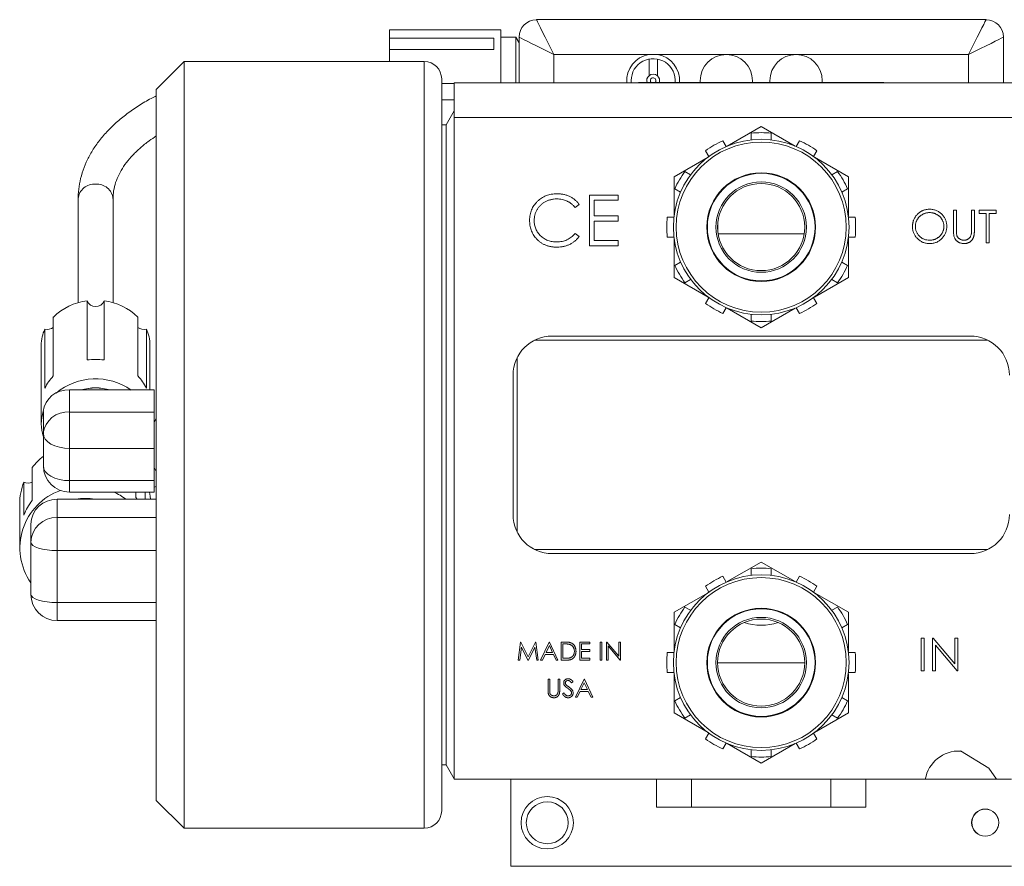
# Model space of a CAD drawing. Header units: inches. Extents: x 0.81 to 7.52, y 1.3 to 8.68.
# Tile 2 of 13: x 4.67 to 6.44, y 1.31 to 2.82. Entities that reach past the tile are written whole.
import ezdxf

# ---------------------------------------------------------------- set-up
doc = ezdxf.new("R2010")
doc.units = ezdxf.units.IN
doc.header["$MEASUREMENT"] = 0

msp = doc.modelspace()

# ---------------------------------------------------------------- linework, layer by layer
at = {"color": 7, "linetype": 'Continuous', "lineweight": 15}
for p, q in [((5.5979, 2.8243), (6.4042, 2.8243)), ((5.5342, 2.8063), (5.3342, 2.8063)), ((5.3342, 2.7914), (5.3342, 2.8063)), ((5.3342, 2.7914), (5.5217, 2.7914)), ((5.3342, 2.7914), (5.3342, 2.7708)), ((5.5217, 2.7708), (5.5217, 2.7914)), ((5.5342, 2.7113), (5.5342, 2.8063)), ((5.5608, 2.7931), (5.5342, 2.7931)), ((5.5667, 2.783), (5.5608, 2.7931)), ((5.5608, 2.7113), (5.5608, 2.7931)), ((5.5667, 2.7113), (5.5667, 2.793)), ((6.4354, 2.793), (6.4354, 2.7113)), ((5.3342, 2.7493), (5.3342, 2.7708)), ((5.5217, 2.7708), (5.3342, 2.7708)), ((5.7996, 2.7618), (5.6292, 2.7618)), ((5.7996, 2.7618), (5.8149, 2.7618)), ((5.9385, 2.7618), (5.8149, 2.7618)), ((6.0635, 2.7618), (5.9385, 2.7618)), ((6.3729, 2.7618), (6.0635, 2.7618)), ((4.9663, 2.7493), (4.9163, 2.6993)), ((5.3968, 2.7493), (4.9663, 2.7493)), ((4.9663, 2.7493), (4.9663, 2.0618)), ((5.7998, 2.7536), (5.7998, 2.7239)), ((5.8148, 2.7536), (5.8148, 2.7239)), ((5.428, 2.718), (5.428, 1.4055)), ((5.428, 2.71), (5.4505, 2.71)), ((5.4505, 2.7113), (6.5515, 2.7113)), ((5.4505, 2.6488), (5.4505, 2.7113)), ((5.7679, 2.715), (5.7681, 2.7113)), ((5.781, 2.7115), (5.7813, 2.7113)), ((5.781, 2.7115), (6.221, 2.7115)), ((5.8917, 2.7149), (5.8917, 2.7115)), ((5.9854, 2.7115), (5.9854, 2.7149)), ((6.0167, 2.7149), (6.0167, 2.7115)), ((6.1104, 2.7115), (6.1104, 2.7149)), ((6.2208, 2.7113), (6.221, 2.7115)), ((4.9163, 2.0618), (4.9163, 2.6993)), ((5.4505, 2.6804), (5.428, 2.6804)), ((5.4503, 2.6606), (5.4359, 2.6356)), ((5.4505, 2.6606), (5.4503, 2.6606)), ((5.4503, 2.6606), (5.4503, 1.4629)), ((6.5515, 2.6488), (5.4505, 2.6488)), ((5.4505, 1.4623), (5.4505, 2.6488)), ((5.4359, 2.6356), (5.428, 2.6356)), ((5.4359, 2.6356), (5.4359, 1.4879)), ((5.9401, 2.5975), (6.001, 2.6327)), ((6.001, 2.6327), (6.062, 2.5975)), ((5.9384, 2.5968), (5.9324, 2.6071)), ((6.0696, 2.6071), (6.0637, 2.5968)), ((5.9012, 2.5891), (5.9072, 2.5788)), ((6.0948, 2.5788), (6.1008, 2.5891)), ((5.8448, 2.5425), (5.9058, 2.5777)), ((6.0963, 2.5777), (6.1573, 2.5425)), ((5.8745, 2.5461), (5.8642, 2.552)), ((6.1379, 2.552), (6.1275, 2.5461)), ((5.8448, 2.4721), (5.8448, 2.5425)), ((6.1573, 2.5425), (6.1573, 2.4721)), ((5.7446, 2.5098), (5.6932, 2.5098)), ((5.6932, 2.5098), (5.6932, 2.4186)), ((5.7446, 2.5004), (5.7446, 2.5098)), ((5.8462, 2.5209), (5.8565, 2.5149)), ((6.1455, 2.5149), (6.1559, 2.5209)), ((4.7762, 2.5034), (4.7762, 2.3167)), ((4.8387, 2.3167), (4.8387, 2.5034)), ((5.6673, 2.4876), (5.6745, 2.4931)), ((5.7014, 2.4724), (5.7014, 2.5004)), ((5.7014, 2.5004), (5.7446, 2.5004)), ((5.7446, 2.4724), (5.7014, 2.4724)), ((5.7446, 2.463), (5.7446, 2.4724)), ((6.3511, 2.4828), (6.3459, 2.4828)), ((6.3459, 2.4828), (6.3459, 2.4475)), ((6.3511, 2.4477), (6.3511, 2.4828)), ((6.3834, 2.4828), (6.3782, 2.4828)), ((6.3782, 2.4828), (6.3782, 2.4477)), ((6.3834, 2.4475), (6.3834, 2.4828)), ((6.4225, 2.4828), (6.3917, 2.4828)), ((6.3917, 2.4828), (6.3917, 2.4768)), ((6.3917, 2.4768), (6.4044, 2.4768)), ((6.4044, 2.4768), (6.4044, 2.4242)), ((6.4097, 2.4242), (6.4097, 2.4768)), ((6.4097, 2.4768), (6.4225, 2.4768)), ((6.4225, 2.4768), (6.4225, 2.4828)), ((5.7014, 2.428), (5.7014, 2.463)), ((5.7014, 2.463), (5.7446, 2.463)), ((5.923, 2.4567), (5.923, 2.4478)), ((6.079, 2.4478), (6.079, 2.4567)), ((5.6745, 2.4354), (5.6673, 2.4408)), ((5.9239, 2.44), (6.0782, 2.44)), ((5.7446, 2.428), (5.7014, 2.428)), ((5.7446, 2.4186), (5.7446, 2.428)), ((5.8448, 2.362), (5.8448, 2.4324)), ((6.1573, 2.4324), (6.1573, 2.362)), ((6.1575, 2.4343), (6.1694, 2.4343)), ((6.4044, 2.4242), (6.4097, 2.4242)), ((5.6932, 2.4186), (5.7446, 2.4186)), ((5.8565, 2.3896), (5.8462, 2.3836)), ((6.1559, 2.3836), (6.1455, 2.3896)), ((5.9058, 2.3268), (5.8448, 2.362)), ((5.8642, 2.3525), (5.8745, 2.3584)), ((6.1573, 2.362), (6.0963, 2.3268)), ((6.1275, 2.3584), (6.1379, 2.3525)), ((4.7922, 2.32), (4.7922, 2.2142)), ((4.8226, 2.2142), (4.8226, 2.32)), ((5.9072, 2.3257), (5.9012, 2.3154)), ((6.1008, 2.3154), (6.0948, 2.3257)), ((5.9324, 2.2974), (5.9384, 2.3077)), ((6.001, 2.2718), (5.9401, 2.307)), ((5.983, 2.2958), (5.983, 2.2838)), ((6.062, 2.307), (6.001, 2.2718)), ((6.0637, 2.3077), (6.0696, 2.2974)), ((4.7316, 2.1853), (4.7316, 2.2911)), ((4.8832, 2.2911), (4.8832, 2.1853)), ((4.7164, 2.2694), (4.7164, 2.1636)), ((4.8984, 2.1636), (4.8984, 2.2694)), ((6.4076, 2.2493), (5.5945, 2.2493)), ((5.626, 2.2568), (6.376, 2.2568)), ((4.7099, 2.2405), (4.7099, 2.0994)), ((4.9049, 2.1602), (4.9049, 2.2405)), ((5.5635, 2.2183), (5.5635, 1.9052)), ((5.556, 2.1868), (5.556, 1.9368)), ((4.7607, 2.1602), (4.7607, 2.1207)), ((4.9124, 2.1602), (4.7607, 2.1602)), ((4.9124, 2.1602), (4.9124, 2.1207)), ((4.7137, 2.0819), (4.7137, 2.1214)), ((4.7607, 2.1207), (4.7607, 2.0554)), ((4.9124, 2.1207), (4.7607, 2.1207)), ((4.9124, 2.1207), (4.9124, 2.0554)), ((4.9163, 2.1092), (4.9124, 2.1025)), ((4.7137, 2.0241), (4.7137, 2.0819)), ((4.9124, 2.0554), (4.7607, 2.0554)), ((4.7607, 2.0554), (4.7607, 1.9976)), ((4.9124, 2.0554), (4.9124, 1.9976)), ((4.9163, 1.4243), (4.9163, 2.0618)), ((4.9663, 2.0618), (4.9663, 1.3743)), ((4.6937, 1.9621), (4.6937, 2.0212)), ((4.9124, 2.021), (4.9163, 2.0143)), ((4.9124, 1.9976), (4.7607, 1.9976)), ((4.9124, 1.9976), (4.9124, 1.9771)), ((4.6789, 1.9951), (4.6789, 1.936)), ((4.9124, 1.9861), (4.9163, 1.9869)), ((4.7383, 1.9643), (4.7383, 1.9317)), ((4.9163, 1.9643), (4.7383, 1.9643)), ((4.7607, 1.9771), (4.9124, 1.9771)), ((4.8797, 1.9771), (4.8797, 1.9671)), ((4.8821, 1.9643), (4.8797, 1.9671)), ((4.8961, 1.9643), (4.8961, 1.9771)), ((4.6713, 1.9557), (4.6713, 1.8768)), ((4.7383, 1.9317), (4.7383, 1.8723)), ((4.9163, 1.9317), (4.7383, 1.9317)), ((4.6913, 1.8871), (4.6913, 1.9197)), ((4.6913, 1.7937), (4.6913, 1.8871)), ((4.9163, 1.8723), (4.7383, 1.8723)), ((4.7383, 1.8723), (4.7383, 1.7788)), ((5.5945, 1.8743), (6.4076, 1.8743)), ((5.626, 1.8668), (6.376, 1.8668)), ((5.9401, 1.8165), (6.001, 1.8517)), ((6.001, 1.8517), (6.062, 1.8165)), ((5.9384, 1.8158), (5.9324, 1.8261)), ((6.0696, 1.8261), (6.0637, 1.8158)), ((5.9012, 1.8081), (5.9072, 1.7978)), ((6.0948, 1.7978), (6.1008, 1.8081)), ((5.8448, 1.7615), (5.9058, 1.7967)), ((6.0963, 1.7967), (6.1573, 1.7615)), ((4.9163, 1.7788), (4.7383, 1.7788)), ((5.8745, 1.7651), (5.8642, 1.771)), ((6.1379, 1.771), (6.1275, 1.7651)), ((5.8448, 1.6911), (5.8448, 1.7615)), ((6.1573, 1.7615), (6.1573, 1.6911)), ((4.7383, 1.7467), (4.9163, 1.7467)), ((5.8462, 1.7399), (5.8565, 1.7339)), ((6.1455, 1.7339), (6.1559, 1.7399)), ((6.2933, 1.7153), (6.2881, 1.7153)), ((6.2881, 1.7153), (6.2881, 1.6567)), ((6.2933, 1.6567), (6.2933, 1.7153)), ((6.3095, 1.7153), (6.3084, 1.7153)), ((6.3084, 1.7153), (6.3084, 1.6567)), ((6.3482, 1.6692), (6.3095, 1.7153)), ((6.3534, 1.7153), (6.3482, 1.7153)), ((6.3482, 1.7153), (6.3482, 1.6692)), ((6.3534, 1.6567), (6.3534, 1.7153)), ((5.5693, 1.7082), (5.565, 1.6757)), ((5.5679, 1.6757), (5.571, 1.6991)), ((5.5697, 1.7082), (5.5693, 1.7082)), ((5.5831, 1.6815), (5.5697, 1.7082)), ((5.571, 1.6991), (5.5828, 1.6757)), ((5.5965, 1.7082), (5.5831, 1.6815)), ((5.5835, 1.6757), (5.5952, 1.6991)), ((5.5952, 1.6991), (5.5984, 1.6757)), ((5.597, 1.7082), (5.5965, 1.7082)), ((5.6013, 1.6757), (5.597, 1.7082)), ((5.6209, 1.7082), (5.6055, 1.6757)), ((5.6211, 1.7019), (5.6152, 1.6894)), ((5.6213, 1.7082), (5.6209, 1.7082)), ((5.6268, 1.6894), (5.6211, 1.7019)), ((5.6363, 1.6757), (5.6213, 1.7082)), ((5.6488, 1.7082), (5.6422, 1.7082)), ((5.6422, 1.7082), (5.6422, 1.6757)), ((5.6474, 1.7049), (5.6451, 1.7049)), ((5.6451, 1.7049), (5.6451, 1.679)), ((5.6939, 1.7082), (5.6756, 1.7082)), ((5.6756, 1.7082), (5.6756, 1.6757)), ((5.6785, 1.6949), (5.6785, 1.7049)), ((5.6785, 1.7049), (5.6939, 1.7049)), ((5.6939, 1.7049), (5.6939, 1.7082)), ((5.7152, 1.7082), (5.7123, 1.7082)), ((5.7123, 1.7082), (5.7123, 1.6757)), ((5.7152, 1.6757), (5.7152, 1.7082)), ((5.7242, 1.7082), (5.7236, 1.7082)), ((5.7236, 1.7082), (5.7236, 1.6757)), ((5.7457, 1.6826), (5.7242, 1.7082)), ((5.7265, 1.7012), (5.7479, 1.6757)), ((5.7265, 1.6757), (5.7265, 1.7012)), ((5.7486, 1.7082), (5.7457, 1.7082)), ((5.7457, 1.7082), (5.7457, 1.6826)), ((5.7486, 1.6757), (5.7486, 1.7082)), ((6.3136, 1.7027), (6.3522, 1.6567)), ((6.3136, 1.6567), (6.3136, 1.7027)), ((5.6086, 1.6757), (5.6136, 1.6861)), ((5.6136, 1.6861), (5.6284, 1.6861)), ((5.6152, 1.6894), (5.6268, 1.6894)), ((5.6284, 1.6861), (5.6332, 1.6757)), ((5.6451, 1.679), (5.6488, 1.679)), ((5.6939, 1.6949), (5.6785, 1.6949)), ((5.6785, 1.679), (5.6785, 1.6915)), ((5.6785, 1.6915), (5.6939, 1.6915)), ((5.6939, 1.679), (5.6785, 1.679)), ((5.6939, 1.6915), (5.6939, 1.6949)), ((5.6939, 1.6757), (5.6939, 1.679)), ((5.565, 1.6757), (5.5679, 1.6757)), ((5.5828, 1.6757), (5.5835, 1.6757)), ((5.5984, 1.6757), (5.6013, 1.6757)), ((5.6055, 1.6757), (5.6086, 1.6757)), ((5.6332, 1.6757), (5.6363, 1.6757)), ((5.6422, 1.6757), (5.6523, 1.6757)), ((5.6756, 1.6757), (5.6939, 1.6757)), ((5.7123, 1.6757), (5.7152, 1.6757)), ((5.7236, 1.6757), (5.7265, 1.6757)), ((5.7479, 1.6757), (5.7486, 1.6757)), ((6.0792, 1.6711), (5.9229, 1.6711)), ((5.8448, 1.581), (5.8448, 1.6514)), ((6.1573, 1.6514), (6.1573, 1.581)), ((6.1575, 1.6533), (6.1694, 1.6533)), ((6.2881, 1.6567), (6.2933, 1.6567)), ((6.3084, 1.6567), (6.3136, 1.6567)), ((6.3522, 1.6567), (6.3534, 1.6567)), ((5.6217, 1.6417), (5.6188, 1.6417)), ((5.6188, 1.6417), (5.6188, 1.622)), ((5.6217, 1.6222), (5.6217, 1.6417)), ((5.6397, 1.6417), (5.6368, 1.6417)), ((5.6368, 1.6417), (5.6368, 1.6222)), ((5.6397, 1.622), (5.6397, 1.6417)), ((5.6608, 1.635), (5.6635, 1.637)), ((5.6835, 1.6417), (5.6681, 1.6091)), ((5.6837, 1.6353), (5.6778, 1.6229)), ((5.6839, 1.6417), (5.6835, 1.6417)), ((5.6894, 1.6229), (5.6837, 1.6353)), ((5.6989, 1.6091), (5.6839, 1.6417)), ((5.6474, 1.617), (5.6447, 1.6154)), ((5.6681, 1.6091), (5.6712, 1.6091)), ((5.6712, 1.6091), (5.6762, 1.6195)), ((5.6762, 1.6195), (5.691, 1.6195)), ((5.6778, 1.6229), (5.6894, 1.6229)), ((5.691, 1.6195), (5.6958, 1.6091)), ((5.6958, 1.6091), (5.6989, 1.6091)), ((5.8565, 1.6086), (5.8462, 1.6026)), ((6.1559, 1.6026), (6.1455, 1.6086)), ((5.9058, 1.5458), (5.8448, 1.581)), ((5.8642, 1.5715), (5.8745, 1.5774)), ((6.1573, 1.581), (6.0963, 1.5458)), ((6.1275, 1.5774), (6.1379, 1.5715)), ((5.9072, 1.5447), (5.9012, 1.5344)), ((6.1008, 1.5344), (6.0948, 1.5447)), ((5.9324, 1.5164), (5.9384, 1.5267)), ((6.001, 1.4908), (5.9401, 1.526)), ((6.062, 1.526), (6.001, 1.4908)), ((6.0637, 1.5267), (6.0696, 1.5164)), ((5.983, 1.5148), (5.983, 1.5028)), ((6.3583, 1.5128), (6.409, 1.4821)), ((5.428, 1.4879), (5.4359, 1.4879)), ((5.4359, 1.4879), (5.4503, 1.4629)), ((6.4229, 1.4623), (6.409, 1.4821)), ((5.4503, 1.4629), (5.4505, 1.4629)), ((5.4505, 1.4623), (5.5523, 1.4623)), ((5.5523, 1.4623), (5.5523, 1.306)), ((5.5523, 1.4623), (5.8135, 1.4623)), ((5.8135, 1.4123), (5.8135, 1.4623)), ((5.8204, 1.4623), (5.8135, 1.4623)), ((5.8204, 1.4623), (6.1817, 1.4623)), ((5.876, 1.4123), (5.876, 1.4623)), ((6.126, 1.4123), (6.126, 1.4623)), ((6.1885, 1.4623), (6.1817, 1.4623)), ((6.1885, 1.4123), (6.1885, 1.4623)), ((6.1885, 1.4623), (6.4498, 1.4623)), ((4.9163, 1.4243), (4.9663, 1.3743)), ((5.8135, 1.4123), (6.1885, 1.4123)), ((4.9663, 1.3743), (5.3968, 1.3743)), ((5.5523, 1.306), (6.4498, 1.306))]:
    msp.add_line(p, q, dxfattribs=at)
at = {"color": 8, "linetype": 'Continuous', "lineweight": 15}
for p, q in [((5.6292, 2.7618), (5.6292, 2.7113)), ((6.3729, 2.7113), (6.3729, 2.7618)), ((5.3968, 1.3743), (5.3968, 2.7493)), ((4.7607, 1.9976), (4.7607, 1.9771)), ((4.7383, 1.7788), (4.7383, 1.7467))]:
    msp.add_line(p, q, dxfattribs=at)
at = {"color": 7, "linetype": 'Continuous', "lineweight": 15, "flags": 128}
for points in [[(5.6292, 2.7618), (5.6237, 2.7726), (5.6185, 2.7831), (5.6135, 2.793), (5.6091, 2.8019), (5.6052, 2.8096), (5.6021, 2.8159), (5.5998, 2.8205), (5.5984, 2.8233), (5.5979, 2.8243)], [(6.4042, 2.8243), (6.4037, 2.8233), (6.4023, 2.8205), (6.4, 2.8159), (6.3968, 2.8096), (6.393, 2.8019), (6.3885, 2.793), (6.3836, 2.7831), (6.3783, 2.7726), (6.3729, 2.7618)], [(5.6292, 2.7618), (5.6183, 2.7672), (5.6078, 2.7724), (5.5979, 2.7774), (5.589, 2.7818), (5.5813, 2.7857), (5.575, 2.7888), (5.5704, 2.7911), (5.5676, 2.7925), (5.5667, 2.793)], [(6.4354, 2.793), (6.4345, 2.7925), (6.4316, 2.7911), (6.427, 2.7888), (6.4208, 2.7857), (6.4131, 2.7818), (6.4042, 2.7774), (6.3943, 2.7724), (6.3838, 2.7672), (6.3729, 2.7618)], [(5.8037, 2.7115), (5.8027, 2.7131), (5.8023, 2.715)], [(4.7607, 2.0554), (4.7515, 2.0559), (4.7427, 2.0574), (4.7345, 2.0598), (4.7274, 2.0631), (4.7216, 2.0672), (4.7172, 2.0718), (4.7146, 2.0767), (4.7137, 2.0819)], [(4.7607, 1.9976), (4.7515, 1.9981), (4.7427, 1.9996), (4.7345, 2.0021), (4.7274, 2.0054), (4.7216, 2.0094), (4.7172, 2.014), (4.7146, 2.0189), (4.7137, 2.0241)], [(4.9041, 1.9771), (4.9053, 1.9697), (4.9059, 1.9643)], [(4.7383, 1.8723), (4.7291, 1.8726), (4.7203, 1.8734), (4.7122, 1.8748), (4.705, 1.8767), (4.6992, 1.8789), (4.6949, 1.8815), (4.6922, 1.8843), (4.6913, 1.8871)], [(4.7383, 1.7788), (4.7291, 1.7791), (4.7203, 1.78), (4.7122, 1.7813), (4.705, 1.7832), (4.6992, 1.7854), (4.6949, 1.788), (4.6922, 1.7908), (4.6913, 1.7937)]]:
    msp.add_lwpolyline(points, dxfattribs=at)
at = {"color": 7, "linetype": 'Continuous', "lineweight": 15}
for centre, radius in [((6.001, 2.4523), 0.1575), ((6.001, 2.4523), 0.1525), ((6.001, 2.4523), 0.0975), ((6.001, 2.4523), 0.0965), ((6.001, 2.4523), 0.0811), ((6.001, 2.4523), 0.0781), ((6.001, 1.6713), 0.1575), ((6.001, 1.6713), 0.1525), ((6.001, 1.6713), 0.0975), ((6.001, 1.6713), 0.0965), ((6.001, 1.6713), 0.0811), ((6.001, 1.6713), 0.0781), ((5.6173, 1.3841), 0.0469), ((5.6173, 1.3841), 0.0375), ((6.4028, 1.3843), 0.0244), ((6.4028, 1.3843), 0.0241)]:
    msp.add_circle(centre, radius, dxfattribs=at)
for centre, radius, start, end in [((5.5979, 2.793), 0.0312, 90, 180), ((6.4042, 2.793), 0.0312, 0, 90), ((5.8073, 2.715), 0.0474, 99.3171, 184.54), ((5.8073, 2.715), 0.0474, 355.46, 80.6829), ((5.9385, 2.7149), 0.0469, 90, 180), ((5.9385, 2.7149), 0.0469, 0, 90), ((6.0635, 2.7149), 0.0469, 90, 180), ((6.0635, 2.7149), 0.0469, 0, 90), ((5.3968, 2.718), 0.0312, 0, 90), ((5.8073, 2.715), 0.0394, 354.5335, 180), ((5.8073, 2.715), 0.0116, 130.1778, 197.5222), ((5.8073, 2.715), 0.0116, 49.8222, 130.1778), ((5.8073, 2.715), 0.005, 315.573, 180), ((5.8073, 2.715), 0.0116, 342.4778, 49.8222), ((6.001, 2.4523), 0.1694, 83.8995, 96.1005), ((6.001, 2.4523), 0.1694, 113.8995, 126.1005), ((6.001, 2.4523), 0.1694, 53.8995, 66.1005), ((6.001, 2.4523), 0.1694, 143.8995, 156.1005), ((6.001, 2.4523), 0.1694, 23.8995, 36.1005), ((6.001, 2.4523), 0.1694, 173.8995, 186.1005), ((6.001, 2.4523), 0.1694, 353.8995, 6.1005), ((6.001, 2.4523), 0.1694, 203.8995, 216.1005), ((6.001, 2.4523), 0.1694, 323.8995, 336.1005), ((4.804, 2.2172), 0.1034, 96.5377, 134.4319), ((4.8074, 2.3263), 0.0165, 202.6671, 337.3329), ((4.8108, 2.2172), 0.1034, 45.5681, 83.4623), ((6.001, 2.4523), 0.1694, 233.8995, 246.1005), ((6.001, 2.4523), 0.1694, 293.8995, 306.1005), ((6.001, 2.4523), 0.1694, 263.8995, 276.1005), ((4.7782, 2.2403), 0.0683, 154.7969, 179.8482), ((4.7208, 2.2866), 0.0178, 255.5224, 307.165), ((4.894, 2.2866), 0.0178, 232.8338, 284.4788), ((4.8366, 2.2403), 0.0683, 0.151, 25.2036), ((5.626, 2.1868), 0.07, 90, 180), ((6.376, 2.1868), 0.07, 0, 90), ((4.8074, 2.0973), 0.1178, 82.5966, 97.4034), ((4.7874, 2.1301), 0.0785, 135.3212, 154.7466), ((4.8075, 2.0689), 0.1113, 55.0525, 129.6155), ((4.8274, 2.1301), 0.0785, 25.2529, 44.6793), ((4.7569, 2.1169), 0.0435, 85.0654, 174.0196), ((4.8074, 2.0706), 0.0934, 73.7488, 106.2512), ((4.8074, 2.0703), 0.0936, 74.2638, 105.7362), ((4.7773, 2.0994), 0.0674, 160.8447, 199.1545), ((4.7569, 2.0774), 0.0435, 85.0654, 174.0196), ((4.7844, 1.9517), 0.1142, 128.2359, 142.5054), ((4.7607, 2.0241), 0.047, 180, 270), ((4.7777, 1.9557), 0.1064, 158.2211, 179.9723), ((4.7811, 1.877), 0.1094, 109.6011, 214.812), ((4.6865, 2.0096), 0.0164, 242.2901, 296.2718), ((4.7808, 1.8952), 0.1098, 142.5121, 158.224), ((4.7371, 1.9184), 0.0458, 88.5369, 178.4578), ((4.7888, 1.8671), 0.0987, 80.0148, 99.9852), ((4.7888, 1.8671), 0.0987, 80.0128, 99.9872), ((4.7905, 1.8693), 0.1187, 53.1598, 65.3146), ((4.7371, 1.8859), 0.0458, 88.5369, 178.4578), ((5.626, 1.9368), 0.07, 180, 270), ((6.376, 1.9368), 0.07, 270, 0), ((6.001, 1.6713), 0.1694, 83.8995, 96.1005), ((6.001, 1.6713), 0.1694, 113.8995, 126.1005), ((6.001, 1.6713), 0.1694, 53.8995, 66.1005), ((4.7383, 1.7937), 0.047, 180, 270), ((6.001, 1.6713), 0.1694, 143.8995, 156.1005), ((6.001, 1.6713), 0.1694, 23.8995, 36.1005), ((6.001, 1.832), 0.0938, 251.1617, 288.8383), ((6.001, 1.6713), 0.1694, 173.8995, 186.1005), ((6.001, 1.6713), 0.1694, 353.8995, 6.1005), ((6.001, 1.6713), 0.1694, 203.8995, 216.1005), ((6.001, 1.6713), 0.1694, 323.8995, 336.1005), ((6.001, 1.6713), 0.1694, 233.8995, 246.1005), ((6.001, 1.6713), 0.1694, 293.8995, 306.1005), ((6.001, 1.6713), 0.1694, 263.8995, 276.1005), ((6.3556, 1.4516), 0.0612, 87.4703, 170.0316), ((5.3968, 1.4055), 0.0312, 270, 0)]:
    msp.add_arc(centre, radius, start, end, dxfattribs=at)
at = {"color": 8, "linetype": 'Continuous', "lineweight": 15}
for centre, start, end in [((4.8046, 2.5008), 84.2961, 174.7889), ((4.8102, 2.5008), 5.2111, 95.704)]:
    msp.add_arc(centre, 0.0285, start, end, dxfattribs=at)
at = {"color": 7, "linetype": 'Continuous', "lineweight": 15}
for points, knots in [([(4.9163, 2.6877), (4.9132, 2.6862), (4.902, 2.6807), (4.8842, 2.6699), (4.8631, 2.6554), (4.8441, 2.6398), (4.8271, 2.6232), (4.8124, 2.6057), (4.8, 2.5875), (4.7902, 2.5687), (4.7829, 2.5495), (4.7781, 2.5301), (4.7763, 2.5147), (4.7762, 2.5058), (4.7762, 2.5034)], [0, 0, 0, 0, 0.035261, 0.130443, 0.225756, 0.321061, 0.416148, 0.51074, 0.604504, 0.69712, 0.788379, 0.878265, 0.966998, 1, 1, 1, 1]), ([(4.8387, 2.5034), (4.8387, 2.5056), (4.8389, 2.5127), (4.8408, 2.5247), (4.8456, 2.5394), (4.8528, 2.5538), (4.8622, 2.5678), (4.8737, 2.5814), (4.8874, 2.5945), (4.9015, 2.606), (4.9119, 2.6129), (4.9163, 2.6157)], [0, 0, 0, 0, 0.059268, 0.19026, 0.319127, 0.443803, 0.564663, 0.682887, 0.799546, 0.915395, 1, 1, 1, 1]), ([(5.983, 2.6207), (5.983, 2.6187), (5.983, 2.6147), (5.983, 2.6107), (5.983, 2.6087)], [0, 0, 0, 0, 0.49372, 1, 1, 1, 1]), ([(6.019, 2.6087), (6.019, 2.6107), (6.019, 2.6147), (6.019, 2.6187), (6.019, 2.6207)], [0, 0, 0, 0, 0.50628, 1, 1, 1, 1]), ([(5.6347, 2.5121), (5.6314, 2.5121), (5.6264, 2.5117), (5.6199, 2.5103), (5.6154, 2.5088), (5.6111, 2.5068), (5.6071, 2.5045), (5.6032, 2.5017), (5.5996, 2.4985), (5.5964, 2.495), (5.5935, 2.4913), (5.5911, 2.4873), (5.5891, 2.4832), (5.5876, 2.4789), (5.5861, 2.4727), (5.5857, 2.468), (5.5857, 2.4647)], [0, 0, 0, 0, 0.133185, 0.196585, 0.258754, 0.320345, 0.381783, 0.443742, 0.507257, 0.57053, 0.631765, 0.692252, 0.751986, 0.812045, 0.872986, 1, 1, 1, 1]), ([(5.6745, 2.4931), (5.6734, 2.4945), (5.6717, 2.4967), (5.6691, 2.4993), (5.667, 2.5011), (5.6649, 2.5028), (5.6626, 2.5044), (5.6602, 2.5058), (5.6577, 2.5071), (5.6551, 2.5083), (5.6524, 2.5093), (5.6497, 2.5102), (5.6468, 2.5109), (5.6439, 2.5114), (5.6399, 2.512), (5.6368, 2.5121), (5.6347, 2.5121)], [0, 0, 0, 0, 0.120645, 0.180372, 0.240194, 0.299808, 0.36026, 0.42121, 0.482873, 0.54493, 0.607605, 0.670733, 0.734318, 0.798785, 0.864317, 1, 1, 1, 1]), ([(5.5939, 2.4641), (5.5939, 2.4659), (5.594, 2.4685), (5.5946, 2.472), (5.5951, 2.4745), (5.5959, 2.4769), (5.5968, 2.4792), (5.5978, 2.4815), (5.599, 2.4837), (5.6004, 2.4858), (5.6019, 2.4879), (5.6035, 2.4898), (5.6053, 2.4916), (5.6072, 2.4933), (5.6092, 2.4948), (5.6114, 2.4963), (5.6137, 2.4976), (5.6161, 2.4988), (5.6185, 2.4999), (5.621, 2.5008), (5.6235, 2.5015), (5.6261, 2.5021), (5.6297, 2.5026), (5.6324, 2.5028), (5.6342, 2.5028)], [0, 0, 0, 0, 0.085457, 0.126681, 0.167541, 0.208224, 0.248373, 0.288616, 0.329131, 0.369595, 0.41002, 0.450117, 0.490508, 0.531182, 0.572314, 0.614075, 0.656879, 0.699847, 0.74235, 0.784597, 0.827248, 0.869537, 0.912498, 1, 1, 1, 1]), ([(5.6342, 2.5028), (5.6375, 2.5028), (5.6423, 2.5023), (5.6485, 2.5007), (5.6521, 2.4993), (5.6549, 2.4979), (5.6569, 2.4968), (5.6589, 2.4955), (5.6607, 2.4942), (5.6625, 2.4927), (5.6648, 2.4906), (5.6663, 2.4888), (5.6673, 2.4876)], [0, 0, 0, 0, 0.259156, 0.383852, 0.507544, 0.569027, 0.63015, 0.690705, 0.751706, 0.812879, 0.874525, 1, 1, 1, 1]), ([(6.3027, 2.4843), (6.3013, 2.4844), (6.2993, 2.4842), (6.2967, 2.4838), (6.2948, 2.4833), (6.2929, 2.4828), (6.291, 2.4821), (6.2892, 2.4812), (6.2874, 2.4803), (6.2857, 2.4792), (6.2841, 2.478), (6.2826, 2.4768), (6.2811, 2.4754), (6.2798, 2.4739), (6.2785, 2.4724), (6.2774, 2.4707), (6.2763, 2.469), (6.2753, 2.4671), (6.2745, 2.4653), (6.2738, 2.4634), (6.2732, 2.4614), (6.2728, 2.4594), (6.2724, 2.4567), (6.2722, 2.4547), (6.2722, 2.4533)], [0, 0, 0, 0, 0.083453, 0.124502, 0.165114, 0.205951, 0.246961, 0.288008, 0.329916, 0.371661, 0.413015, 0.454025, 0.494874, 0.535911, 0.57718, 0.618985, 0.661557, 0.703994, 0.746247, 0.788082, 0.829848, 0.87188, 0.914127, 1, 1, 1, 1]), ([(6.3029, 2.4783), (6.3018, 2.4783), (6.3002, 2.4782), (6.298, 2.4779), (6.2964, 2.4775), (6.2948, 2.477), (6.2932, 2.4765), (6.2917, 2.4758), (6.2902, 2.475), (6.2888, 2.4741), (6.2874, 2.4732), (6.2861, 2.4722), (6.2849, 2.4711), (6.2838, 2.4699), (6.2827, 2.4687), (6.2817, 2.4673), (6.2808, 2.466), (6.2801, 2.4645), (6.2794, 2.463), (6.2788, 2.4615), (6.2783, 2.46), (6.2779, 2.4584), (6.2776, 2.4561), (6.2775, 2.4544), (6.2775, 2.4533)], [0, 0, 0, 0, 0.083645, 0.124984, 0.166247, 0.207702, 0.249631, 0.291742, 0.334743, 0.37746, 0.419556, 0.461044, 0.502096, 0.542891, 0.583801, 0.624864, 0.666225, 0.707399, 0.748557, 0.789655, 0.83074, 0.87207, 0.913993, 1, 1, 1, 1]), ([(6.3338, 2.4536), (6.3338, 2.4557), (6.3336, 2.4588), (6.3326, 2.4627), (6.3316, 2.4655), (6.3304, 2.4682), (6.3288, 2.4708), (6.327, 2.4732), (6.3249, 2.4755), (6.3226, 2.4776), (6.3202, 2.4794), (6.3176, 2.4809), (6.3149, 2.4822), (6.312, 2.4831), (6.308, 2.4841), (6.3048, 2.4843), (6.3027, 2.4843)], [0, 0, 0, 0, 0.12839, 0.18983, 0.250655, 0.310909, 0.371769, 0.433475, 0.497029, 0.560599, 0.622738, 0.683886, 0.745011, 0.806587, 0.869251, 1, 1, 1, 1]), ([(6.3286, 2.4536), (6.3286, 2.4547), (6.3285, 2.4564), (6.3281, 2.4586), (6.3278, 2.4601), (6.3273, 2.4617), (6.3267, 2.4632), (6.326, 2.4646), (6.3252, 2.4661), (6.3244, 2.4674), (6.3234, 2.4687), (6.3223, 2.4699), (6.3212, 2.4711), (6.32, 2.4722), (6.3187, 2.4732), (6.3173, 2.4741), (6.3158, 2.475), (6.3143, 2.4758), (6.3127, 2.4765), (6.3112, 2.477), (6.3096, 2.4775), (6.3079, 2.4779), (6.3057, 2.4782), (6.304, 2.4783), (6.3029, 2.4783)], [0, 0, 0, 0, 0.08513, 0.126473, 0.167453, 0.207976, 0.248249, 0.28875, 0.32967, 0.370537, 0.411129, 0.451819, 0.492406, 0.533486, 0.575263, 0.617441, 0.660672, 0.70394, 0.746868, 0.789079, 0.831104, 0.873238, 0.915166, 1, 1, 1, 1]), ([(5.5857, 2.4647), (5.5857, 2.4617), (5.586, 2.4571), (5.5872, 2.4513), (5.5885, 2.4471), (5.5901, 2.4431), (5.5928, 2.438), (5.5954, 2.4344), (5.5973, 2.4322)], [0, 0, 0, 0, 0.261042, 0.386386, 0.509266, 0.63122, 0.752844, 1, 1, 1, 1]), ([(5.6348, 2.4257), (5.632, 2.4256), (5.6278, 2.426), (5.6224, 2.4271), (5.6186, 2.4283), (5.615, 2.4299), (5.6116, 2.4318), (5.6084, 2.434), (5.6055, 2.4366), (5.6027, 2.4394), (5.6004, 2.4425), (5.5983, 2.4456), (5.5967, 2.449), (5.5954, 2.4525), (5.5942, 2.4576), (5.5939, 2.4615), (5.5939, 2.4641)], [0, 0, 0, 0, 0.135498, 0.199771, 0.262666, 0.324516, 0.386081, 0.448275, 0.51116, 0.573674, 0.634571, 0.694424, 0.753854, 0.813274, 0.87371, 1, 1, 1, 1]), ([(5.8446, 2.4703), (5.8425, 2.4703), (5.8386, 2.4703), (5.8346, 2.4703), (5.8326, 2.4703)], [0, 0, 0, 0, 0.50628, 1, 1, 1, 1]), ([(6.1694, 2.4703), (6.1691, 2.4703), (6.1651, 2.4703), (6.1611, 2.4703), (6.1575, 2.4703)], [0, 0, 0, 0, 0.09237, 1, 1, 1, 1]), ([(5.6673, 2.4408), (5.6652, 2.4384), (5.6618, 2.4351), (5.6567, 2.4315), (5.6527, 2.4294), (5.6485, 2.4277), (5.6426, 2.4261), (5.6379, 2.4257), (5.6348, 2.4257)], [0, 0, 0, 0, 0.259091, 0.382819, 0.50406, 0.625245, 0.747051, 1, 1, 1, 1]), ([(6.2722, 2.4533), (6.2722, 2.4512), (6.2725, 2.4482), (6.2734, 2.4443), (6.2744, 2.4415), (6.2757, 2.4389), (6.2772, 2.4363), (6.2791, 2.4339), (6.2811, 2.4316), (6.2834, 2.4296), (6.2859, 2.4277), (6.2884, 2.4262), (6.2911, 2.4249), (6.294, 2.4239), (6.2979, 2.423), (6.301, 2.4227), (6.3031, 2.4227)], [0, 0, 0, 0, 0.12685, 0.187996, 0.248548, 0.309, 0.370295, 0.432507, 0.496733, 0.560974, 0.62372, 0.68543, 0.746541, 0.807928, 0.870253, 1, 1, 1, 1]), ([(6.2775, 2.4533), (6.2775, 2.4516), (6.2777, 2.4492), (6.2785, 2.446), (6.2793, 2.4438), (6.2804, 2.4416), (6.2817, 2.4396), (6.2832, 2.4376), (6.2849, 2.4358), (6.2868, 2.4342), (6.2888, 2.4327), (6.2909, 2.4315), (6.2932, 2.4305), (6.2955, 2.4297), (6.2987, 2.429), (6.3012, 2.4287), (6.3029, 2.4288)], [0, 0, 0, 0, 0.126899, 0.187747, 0.24815, 0.308586, 0.369583, 0.431827, 0.49618, 0.560668, 0.623504, 0.68526, 0.746537, 0.808327, 0.870486, 1, 1, 1, 1]), ([(6.3029, 2.4288), (6.3041, 2.4287), (6.3058, 2.4288), (6.308, 2.4292), (6.3097, 2.4296), (6.3113, 2.43), (6.3129, 2.4306), (6.3144, 2.4312), (6.3159, 2.432), (6.3174, 2.4329), (6.3187, 2.4338), (6.32, 2.4348), (6.3212, 2.4359), (6.3224, 2.437), (6.3234, 2.4383), (6.3244, 2.4396), (6.3252, 2.441), (6.326, 2.4424), (6.3267, 2.4439), (6.3273, 2.4454), (6.3278, 2.447), (6.3281, 2.4486), (6.3285, 2.4508), (6.3286, 2.4524), (6.3286, 2.4536)], [0, 0, 0, 0, 0.086538, 0.129177, 0.171436, 0.213416, 0.255266, 0.297369, 0.339941, 0.382347, 0.423953, 0.464871, 0.505572, 0.546003, 0.586568, 0.627065, 0.668271, 0.709549, 0.750428, 0.791096, 0.832027, 0.873136, 0.914611, 1, 1, 1, 1]), ([(6.3031, 2.4227), (6.3052, 2.4227), (6.3083, 2.423), (6.3122, 2.4239), (6.315, 2.4249), (6.3177, 2.4262), (6.3202, 2.4278), (6.3227, 2.4296), (6.3249, 2.4317), (6.327, 2.434), (6.3288, 2.4364), (6.3304, 2.439), (6.3317, 2.4416), (6.3326, 2.4445), (6.3336, 2.4484), (6.3338, 2.4515), (6.3338, 2.4536)], [0, 0, 0, 0, 0.128329, 0.189845, 0.250754, 0.311545, 0.372864, 0.435313, 0.499433, 0.563569, 0.626211, 0.687612, 0.748622, 0.80968, 0.871431, 1, 1, 1, 1]), ([(6.3459, 2.4475), (6.3458, 2.4461), (6.3459, 2.4441), (6.346, 2.4416), (6.3461, 2.44), (6.3463, 2.4385), (6.3465, 2.4369), (6.3467, 2.4358), (6.3469, 2.4351)], [0, 0, 0, 0, 0.331635, 0.476313, 0.60789, 0.725665, 0.830535, 1, 1, 1, 1]), ([(6.3513, 2.4399), (6.3513, 2.4403), (6.3512, 2.4409), (6.3512, 2.4418), (6.3512, 2.4427), (6.3511, 2.4438), (6.3511, 2.4454), (6.3511, 2.4468), (6.3511, 2.4477)], [0, 0, 0, 0, 0.137626, 0.234023, 0.349962, 0.483901, 0.637395, 1, 1, 1, 1]), ([(6.3649, 2.4288), (6.3638, 2.4287), (6.3621, 2.4289), (6.3599, 2.4296), (6.3583, 2.4303), (6.3568, 2.4311), (6.3554, 2.432), (6.3543, 2.433), (6.3533, 2.4342), (6.3526, 2.4354), (6.3518, 2.4373), (6.3515, 2.4389), (6.3513, 2.4399)], [0, 0, 0, 0, 0.173832, 0.263125, 0.355661, 0.446096, 0.529932, 0.608116, 0.681865, 0.755567, 0.832234, 1, 1, 1, 1]), ([(6.3776, 2.4386), (6.3773, 2.4377), (6.3768, 2.4362), (6.3758, 2.4345), (6.375, 2.4334), (6.374, 2.4323), (6.3729, 2.4314), (6.3718, 2.4306), (6.3705, 2.4299), (6.3691, 2.4294), (6.3673, 2.4289), (6.3659, 2.4288), (6.3649, 2.4288)], [0, 0, 0, 0, 0.176207, 0.260678, 0.342217, 0.422849, 0.503634, 0.58472, 0.668472, 0.752238, 0.834697, 1, 1, 1, 1]), ([(6.3652, 2.4227), (6.3662, 2.4228), (6.3677, 2.4228), (6.3697, 2.4232), (6.3711, 2.4236), (6.3724, 2.4241), (6.3737, 2.4247), (6.3749, 2.4255), (6.376, 2.4263), (6.3771, 2.4272), (6.378, 2.4282), (6.3789, 2.4292), (6.3797, 2.4302), (6.3804, 2.4313), (6.381, 2.4324), (6.3815, 2.4336), (6.3819, 2.4348), (6.3823, 2.436), (6.3826, 2.4374), (6.3828, 2.4388), (6.3831, 2.4404), (6.3832, 2.442), (6.3834, 2.4444), (6.3834, 2.4462), (6.3834, 2.4475)], [0, 0, 0, 0, 0.087786, 0.129629, 0.170539, 0.210912, 0.251398, 0.291567, 0.332021, 0.372355, 0.411619, 0.449515, 0.487208, 0.523705, 0.559991, 0.596142, 0.632114, 0.669511, 0.709517, 0.751508, 0.796008, 0.843022, 0.892941, 1, 1, 1, 1]), ([(6.3782, 2.4477), (6.3781, 2.4467), (6.3781, 2.4452), (6.3781, 2.4433), (6.378, 2.4421), (6.3779, 2.441), (6.3778, 2.4399), (6.3777, 2.4391), (6.3776, 2.4386)], [0, 0, 0, 0, 0.344436, 0.493598, 0.626189, 0.742198, 0.844379, 1, 1, 1, 1]), ([(5.5973, 2.4322), (5.5984, 2.4309), (5.6002, 2.4291), (5.6027, 2.4268), (5.6047, 2.4252), (5.6068, 2.4238), (5.609, 2.4225), (5.6112, 2.4213), (5.6135, 2.4203), (5.6159, 2.4193), (5.6184, 2.4185), (5.6209, 2.4178), (5.6236, 2.4173), (5.6263, 2.4168), (5.63, 2.4164), (5.6329, 2.4163), (5.6348, 2.4163)], [0, 0, 0, 0, 0.123052, 0.183446, 0.243244, 0.303001, 0.362802, 0.422604, 0.483004, 0.54382, 0.605246, 0.667586, 0.73122, 0.796083, 0.86225, 1, 1, 1, 1]), ([(5.6348, 2.4163), (5.6369, 2.4163), (5.6399, 2.4165), (5.6439, 2.417), (5.6468, 2.4175), (5.6496, 2.4182), (5.6523, 2.4191), (5.655, 2.4201), (5.6575, 2.4213), (5.66, 2.4226), (5.6624, 2.424), (5.6647, 2.4256), (5.6669, 2.4273), (5.669, 2.4291), (5.6716, 2.4318), (5.6734, 2.4339), (5.6745, 2.4354)], [0, 0, 0, 0, 0.133987, 0.199215, 0.263039, 0.326471, 0.388856, 0.45078, 0.512609, 0.574054, 0.635137, 0.695721, 0.756273, 0.816525, 0.876947, 1, 1, 1, 1]), ([(5.8326, 2.4343), (5.8346, 2.4343), (5.8386, 2.4343), (5.8425, 2.4343), (5.8446, 2.4343)], [0, 0, 0, 0, 0.49372, 1, 1, 1, 1]), ([(6.3469, 2.4351), (6.3472, 2.4342), (6.3477, 2.4329), (6.3486, 2.4312), (6.3494, 2.4301), (6.3502, 2.429), (6.3512, 2.4279), (6.3523, 2.427), (6.3534, 2.4261), (6.3547, 2.4253), (6.356, 2.4246), (6.3574, 2.4241), (6.3588, 2.4236), (6.3603, 2.4232), (6.3625, 2.4228), (6.3641, 2.4228), (6.3652, 2.4227)], [0, 0, 0, 0, 0.119896, 0.178913, 0.237002, 0.295709, 0.355105, 0.415284, 0.47703, 0.539392, 0.601924, 0.664582, 0.728627, 0.793683, 0.860356, 1, 1, 1, 1]), ([(6.019, 2.2838), (6.019, 2.2842), (6.019, 2.2882), (6.019, 2.2922), (6.019, 2.2958)], [0, 0, 0, 0, 0.09237, 1, 1, 1, 1]), ([(5.983, 1.8397), (5.983, 1.8377), (5.983, 1.8337), (5.983, 1.8297), (5.983, 1.8277)], [0, 0, 0, 0, 0.49372, 1, 1, 1, 1]), ([(6.019, 1.8277), (6.019, 1.8297), (6.019, 1.8337), (6.019, 1.8377), (6.019, 1.8397)], [0, 0, 0, 0, 0.50628, 1, 1, 1, 1]), ([(5.6574, 1.704), (5.6568, 1.7041), (5.6559, 1.7043), (5.6545, 1.7045), (5.6533, 1.7047), (5.652, 1.7048), (5.65, 1.7049), (5.6485, 1.7049), (5.6474, 1.7049)], [0, 0, 0, 0, 0.179285, 0.286583, 0.405111, 0.535593, 0.67819, 1, 1, 1, 1]), ([(5.6591, 1.707), (5.6585, 1.7073), (5.6575, 1.7075), (5.6561, 1.7078), (5.6549, 1.7079), (5.6535, 1.7081), (5.6515, 1.7082), (5.6499, 1.7082), (5.6488, 1.7082)], [0, 0, 0, 0, 0.18423, 0.292169, 0.410633, 0.541156, 0.682594, 1, 1, 1, 1]), ([(5.666, 1.6915), (5.666, 1.6923), (5.6659, 1.6934), (5.6657, 1.6948), (5.6654, 1.6958), (5.6651, 1.6968), (5.6647, 1.6977), (5.6643, 1.6986), (5.6637, 1.6995), (5.6631, 1.7003), (5.6625, 1.701), (5.6618, 1.7016), (5.661, 1.7022), (5.6602, 1.7028), (5.659, 1.7034), (5.658, 1.7038), (5.6574, 1.704)], [0, 0, 0, 0, 0.137813, 0.203226, 0.267174, 0.330024, 0.391794, 0.453084, 0.514334, 0.575, 0.634865, 0.694116, 0.753442, 0.813126, 0.87408, 1, 1, 1, 1]), ([(5.6689, 1.6915), (5.6689, 1.6924), (5.6688, 1.6938), (5.6685, 1.6955), (5.6683, 1.6968), (5.6679, 1.698), (5.6675, 1.6991), (5.6669, 1.7002), (5.6663, 1.7013), (5.6656, 1.7023), (5.6649, 1.7032), (5.6641, 1.704), (5.6632, 1.7048), (5.6623, 1.7055), (5.6609, 1.7063), (5.6598, 1.7068), (5.6591, 1.707)], [0, 0, 0, 0, 0.139466, 0.206349, 0.271441, 0.334996, 0.397655, 0.459593, 0.521506, 0.582395, 0.642353, 0.701298, 0.760125, 0.818845, 0.878306, 1, 1, 1, 1]), ([(5.6488, 1.679), (5.6499, 1.679), (5.6514, 1.679), (5.6533, 1.6791), (5.6545, 1.6792), (5.6556, 1.6793), (5.6568, 1.6795), (5.6576, 1.6797), (5.6581, 1.6798)], [0, 0, 0, 0, 0.330628, 0.475549, 0.606746, 0.725024, 0.829742, 1, 1, 1, 1]), ([(5.6523, 1.6757), (5.6532, 1.6757), (5.6546, 1.6757), (5.6563, 1.6759), (5.6575, 1.6761), (5.6586, 1.6763), (5.6597, 1.6766), (5.6606, 1.677), (5.6615, 1.6774), (5.6623, 1.6779), (5.6631, 1.6784), (5.6638, 1.679), (5.6645, 1.6797), (5.6651, 1.6804), (5.6657, 1.6812), (5.6663, 1.682), (5.6668, 1.6829), (5.6673, 1.6839), (5.6677, 1.6849), (5.6681, 1.6859), (5.6684, 1.6869), (5.6686, 1.688), (5.6688, 1.6896), (5.6689, 1.6907), (5.6689, 1.6915)], [0, 0, 0, 0, 0.106928, 0.156011, 0.202185, 0.245558, 0.286533, 0.325147, 0.361673, 0.397287, 0.433066, 0.468805, 0.505262, 0.541925, 0.57988, 0.618417, 0.658386, 0.69892, 0.739756, 0.781177, 0.822976, 0.865705, 0.909193, 1, 1, 1, 1]), ([(5.6581, 1.6798), (5.6587, 1.68), (5.6596, 1.6804), (5.6607, 1.681), (5.6614, 1.6815), (5.6621, 1.682), (5.6627, 1.6826), (5.6633, 1.6833), (5.6639, 1.6841), (5.6644, 1.6848), (5.6648, 1.6857), (5.6652, 1.6865), (5.6655, 1.6875), (5.6657, 1.6884), (5.6659, 1.6898), (5.666, 1.6908), (5.666, 1.6915)], [0, 0, 0, 0, 0.123338, 0.183125, 0.241783, 0.300579, 0.35968, 0.418882, 0.479531, 0.540851, 0.602303, 0.664463, 0.727806, 0.792895, 0.859672, 1, 1, 1, 1]), ([(5.8446, 1.6893), (5.8425, 1.6893), (5.8386, 1.6893), (5.8346, 1.6893), (5.8326, 1.6893)], [0, 0, 0, 0, 0.50628, 1, 1, 1, 1]), ([(6.1694, 1.6893), (6.1691, 1.6893), (6.1651, 1.6893), (6.1611, 1.6893), (6.1575, 1.6893)], [0, 0, 0, 0, 0.09237, 1, 1, 1, 1]), ([(5.6548, 1.6425), (5.6541, 1.6425), (5.653, 1.6424), (5.6517, 1.6419), (5.6507, 1.6415), (5.6498, 1.641), (5.649, 1.6403), (5.6484, 1.6396), (5.6478, 1.6388), (5.6473, 1.6379), (5.6469, 1.6366), (5.6468, 1.6356), (5.6468, 1.6349)], [0, 0, 0, 0, 0.173453, 0.258981, 0.344477, 0.428624, 0.510285, 0.591203, 0.672539, 0.75372, 0.83422, 1, 1, 1, 1]), ([(5.6635, 1.637), (5.6631, 1.6375), (5.6626, 1.6382), (5.6618, 1.6391), (5.6613, 1.6396), (5.6607, 1.6401), (5.6602, 1.6406), (5.6597, 1.641), (5.659, 1.6414), (5.6581, 1.6418), (5.6567, 1.6424), (5.6556, 1.6425), (5.6548, 1.6425)], [0, 0, 0, 0, 0.171287, 0.249314, 0.322873, 0.391692, 0.456396, 0.516354, 0.573206, 0.68117, 0.786748, 1, 1, 1, 1]), ([(5.8326, 1.6533), (5.8346, 1.6533), (5.8386, 1.6533), (5.8425, 1.6533), (5.8446, 1.6533)], [0, 0, 0, 0, 0.49372, 1, 1, 1, 1]), ([(5.6468, 1.6349), (5.6468, 1.6345), (5.6468, 1.6338), (5.647, 1.6329), (5.6472, 1.6323), (5.6475, 1.6317), (5.6479, 1.6309), (5.6483, 1.6303), (5.6486, 1.6299)], [0, 0, 0, 0, 0.244606, 0.366278, 0.487333, 0.611736, 0.737441, 1, 1, 1, 1]), ([(5.6486, 1.6299), (5.6488, 1.6297), (5.6492, 1.6292), (5.6499, 1.6287), (5.6505, 1.6281), (5.6512, 1.6275), (5.6523, 1.6267), (5.6533, 1.626), (5.6539, 1.6255)], [0, 0, 0, 0, 0.154169, 0.25448, 0.371643, 0.504432, 0.652918, 1, 1, 1, 1]), ([(5.6497, 1.635), (5.6497, 1.6356), (5.6499, 1.6364), (5.6504, 1.6374), (5.651, 1.638), (5.6517, 1.6385), (5.6529, 1.639), (5.6538, 1.6392), (5.6545, 1.6392)], [0, 0, 0, 0, 0.234105, 0.349644, 0.471586, 0.597629, 0.724097, 1, 1, 1, 1]), ([(5.6518, 1.6308), (5.6515, 1.6312), (5.651, 1.6317), (5.6504, 1.6325), (5.6501, 1.633), (5.6499, 1.6335), (5.6498, 1.6342), (5.6497, 1.6347), (5.6497, 1.635)], [0, 0, 0, 0, 0.313927, 0.446588, 0.565884, 0.677061, 0.785254, 1, 1, 1, 1]), ([(5.6562, 1.6276), (5.6557, 1.628), (5.6549, 1.6285), (5.6539, 1.6292), (5.6533, 1.6297), (5.6528, 1.6301), (5.6523, 1.6304), (5.652, 1.6307), (5.6518, 1.6308)], [0, 0, 0, 0, 0.375062, 0.531211, 0.666498, 0.781906, 0.875048, 1, 1, 1, 1]), ([(5.6539, 1.6255), (5.6546, 1.625), (5.6556, 1.6243), (5.6567, 1.6234), (5.6575, 1.6227), (5.6582, 1.6221), (5.659, 1.6213), (5.6595, 1.6207), (5.6598, 1.6203)], [0, 0, 0, 0, 0.311864, 0.451624, 0.581074, 0.700802, 0.81047, 1, 1, 1, 1]), ([(5.6545, 1.6392), (5.655, 1.6392), (5.6558, 1.6391), (5.6568, 1.6387), (5.6574, 1.6384), (5.6579, 1.6381), (5.6582, 1.6378), (5.6586, 1.6375), (5.659, 1.6371), (5.6595, 1.6366), (5.6601, 1.6359), (5.6605, 1.6354), (5.6608, 1.635)], [0, 0, 0, 0, 0.200408, 0.298802, 0.39856, 0.451527, 0.511449, 0.576801, 0.647817, 0.725816, 0.810371, 1, 1, 1, 1]), ([(5.6639, 1.6171), (5.6639, 1.6179), (5.6637, 1.6192), (5.663, 1.6208), (5.6624, 1.6218), (5.6618, 1.6226), (5.6612, 1.6233), (5.6606, 1.624), (5.6599, 1.6246), (5.6591, 1.6254), (5.6579, 1.6264), (5.6569, 1.6271), (5.6562, 1.6276)], [0, 0, 0, 0, 0.18546, 0.283652, 0.388732, 0.445767, 0.508091, 0.575665, 0.648679, 0.727604, 0.812227, 1, 1, 1, 1]), ([(5.6188, 1.622), (5.6188, 1.6212), (5.6188, 1.6201), (5.6189, 1.6187), (5.6189, 1.6178), (5.619, 1.617), (5.6192, 1.6161), (5.6193, 1.6155), (5.6194, 1.6151)], [0, 0, 0, 0, 0.331635, 0.476313, 0.60789, 0.725665, 0.830535, 1, 1, 1, 1]), ([(5.6194, 1.6151), (5.6195, 1.6146), (5.6198, 1.6139), (5.6203, 1.613), (5.6208, 1.6123), (5.6212, 1.6117), (5.6218, 1.6112), (5.6224, 1.6106), (5.623, 1.6101), (5.6237, 1.6097), (5.6245, 1.6093), (5.6252, 1.609), (5.626, 1.6087), (5.6269, 1.6085), (5.628, 1.6083), (5.629, 1.6083), (5.6296, 1.6083)], [0, 0, 0, 0, 0.119896, 0.178913, 0.237002, 0.295709, 0.355105, 0.415284, 0.47703, 0.539392, 0.601924, 0.664582, 0.728627, 0.793683, 0.860356, 1, 1, 1, 1]), ([(5.6219, 1.6178), (5.6218, 1.618), (5.6218, 1.6184), (5.6218, 1.6189), (5.6218, 1.6194), (5.6218, 1.6199), (5.6217, 1.6209), (5.6217, 1.6216), (5.6217, 1.6222)], [0, 0, 0, 0, 0.137626, 0.234023, 0.349962, 0.483901, 0.637395, 1, 1, 1, 1]), ([(5.6294, 1.6116), (5.6288, 1.6116), (5.6278, 1.6117), (5.6266, 1.6121), (5.6257, 1.6125), (5.6249, 1.6129), (5.6241, 1.6134), (5.6235, 1.614), (5.623, 1.6146), (5.6226, 1.6153), (5.6221, 1.6164), (5.6219, 1.6172), (5.6219, 1.6178)], [0, 0, 0, 0, 0.173832, 0.263125, 0.355661, 0.446096, 0.529932, 0.608116, 0.681865, 0.755567, 0.832234, 1, 1, 1, 1]), ([(5.6364, 1.6171), (5.6363, 1.6166), (5.636, 1.6158), (5.6354, 1.6148), (5.635, 1.6142), (5.6344, 1.6136), (5.6339, 1.6131), (5.6332, 1.6127), (5.6325, 1.6123), (5.6318, 1.612), (5.6307, 1.6117), (5.6299, 1.6116), (5.6294, 1.6116)], [0, 0, 0, 0, 0.176207, 0.260678, 0.342217, 0.422849, 0.503634, 0.58472, 0.668472, 0.752238, 0.834697, 1, 1, 1, 1]), ([(5.6296, 1.6083), (5.6301, 1.6083), (5.631, 1.6083), (5.6321, 1.6085), (5.6328, 1.6088), (5.6336, 1.609), (5.6343, 1.6094), (5.6349, 1.6098), (5.6356, 1.6103), (5.6361, 1.6108), (5.6367, 1.6113), (5.6372, 1.6118), (5.6376, 1.6124), (5.638, 1.613), (5.6383, 1.6136), (5.6386, 1.6143), (5.6389, 1.6149), (5.6391, 1.6157), (5.6392, 1.6164), (5.6394, 1.6172), (5.6395, 1.6181), (5.6396, 1.619), (5.6397, 1.6203), (5.6397, 1.6213), (5.6397, 1.622)], [0, 0, 0, 0, 0.087786, 0.129629, 0.170539, 0.210912, 0.251398, 0.291567, 0.332021, 0.372355, 0.411619, 0.449515, 0.487208, 0.523705, 0.559991, 0.596142, 0.632114, 0.669511, 0.709517, 0.751508, 0.796008, 0.843022, 0.892941, 1, 1, 1, 1]), ([(5.6368, 1.6222), (5.6368, 1.6216), (5.6368, 1.6207), (5.6367, 1.6197), (5.6367, 1.619), (5.6366, 1.6184), (5.6366, 1.6178), (5.6365, 1.6174), (5.6364, 1.6171)], [0, 0, 0, 0, 0.344436, 0.493598, 0.626189, 0.742198, 0.844379, 1, 1, 1, 1]), ([(5.6447, 1.6154), (5.645, 1.6148), (5.6455, 1.6139), (5.6463, 1.6128), (5.6468, 1.6121), (5.6474, 1.6115), (5.648, 1.6109), (5.6486, 1.6103), (5.6492, 1.6099), (5.6498, 1.6095), (5.6504, 1.6092), (5.6511, 1.6089), (5.6517, 1.6087), (5.6524, 1.6085), (5.6534, 1.6083), (5.6541, 1.6083), (5.6546, 1.6083)], [0, 0, 0, 0, 0.160389, 0.234627, 0.304962, 0.372025, 0.435706, 0.496296, 0.554178, 0.610759, 0.666206, 0.72128, 0.775841, 0.830822, 0.886304, 1, 1, 1, 1]), ([(5.6546, 1.6116), (5.6539, 1.6116), (5.6529, 1.6118), (5.6516, 1.6124), (5.6507, 1.613), (5.6499, 1.6137), (5.6487, 1.615), (5.6479, 1.6162), (5.6474, 1.617)], [0, 0, 0, 0, 0.213103, 0.322567, 0.437678, 0.561453, 0.695354, 1, 1, 1, 1]), ([(5.661, 1.6171), (5.661, 1.6167), (5.6609, 1.6159), (5.6605, 1.615), (5.6602, 1.6144), (5.6597, 1.6138), (5.6592, 1.6132), (5.6586, 1.6128), (5.6578, 1.6124), (5.6571, 1.612), (5.656, 1.6117), (5.6552, 1.6116), (5.6546, 1.6116)], [0, 0, 0, 0, 0.150665, 0.227284, 0.306018, 0.386166, 0.467334, 0.551657, 0.639844, 0.729912, 0.81907, 1, 1, 1, 1]), ([(5.6546, 1.6083), (5.6552, 1.6083), (5.6561, 1.6083), (5.6573, 1.6086), (5.6582, 1.6089), (5.659, 1.6093), (5.6598, 1.6097), (5.6605, 1.6103), (5.6612, 1.6109), (5.6618, 1.6115), (5.6624, 1.6122), (5.6628, 1.613), (5.6632, 1.6137), (5.6635, 1.6145), (5.6638, 1.6156), (5.6639, 1.6165), (5.6639, 1.6171)], [0, 0, 0, 0, 0.131741, 0.195337, 0.257813, 0.319762, 0.382419, 0.446046, 0.511331, 0.576499, 0.638854, 0.699886, 0.759744, 0.81908, 0.878225, 1, 1, 1, 1]), ([(5.6598, 1.6203), (5.6602, 1.6198), (5.6607, 1.6188), (5.661, 1.6177), (5.661, 1.6171)], [0, 0, 0, 0, 0.522842, 1, 1, 1, 1]), ([(6.019, 1.5028), (6.019, 1.5032), (6.019, 1.5072), (6.019, 1.5112), (6.019, 1.5148)], [0, 0, 0, 0, 0.092371, 1, 1, 1, 1])]:
    msp.add_open_spline(points, degree=3, knots=knots, dxfattribs=at)
for points in [[(5.9229, 1.6711), (5.9229, 1.6711), (5.9229, 1.6711), (5.9229, 1.6711)], [(6.0792, 1.6711), (6.0792, 1.6711), (6.0792, 1.6711), (6.0792, 1.6711)]]:
    msp.add_open_spline(points, degree=3, dxfattribs=at)

doc.saveas('drawing.dxf')
